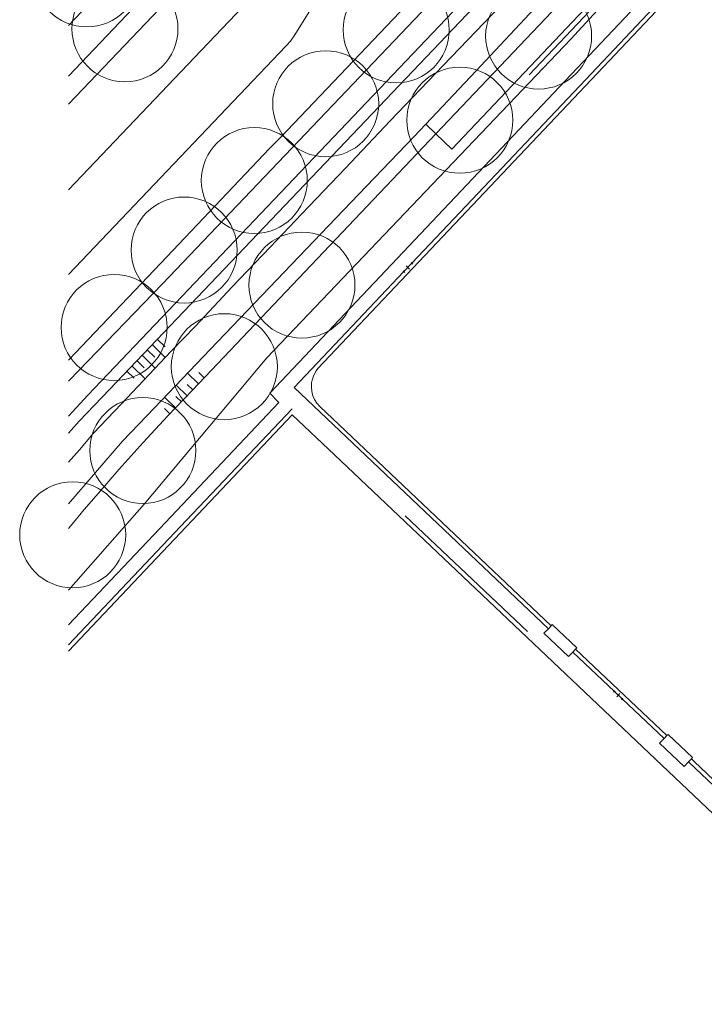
# Model space of a CAD drawing. Header units: metres. Extents: x 134994 to 136506, y 457393 to 459006.
# Tile 3 of 171: x 134994 to 135077, y 457612 to 457731. Entities that reach past the tile are written whole.
import ezdxf

# ---------------------------------------------------------------- set-up
doc = ezdxf.new("R2010")
doc.units = ezdxf.units.M
for name, color, linetype, lineweight in [('B-WE-GR-BOOM-S', 250, 'Continuous', 13), ('B-WE-GW_TALUDLIJNEN', 251, 'Continuous', 5), ('B-WE-KG_BEBOUWING', 251, 'Continuous', 20), ('B-WE-KG_ONDERGROND_REST', 251, 'Continuous', 5)]:
    doc.layers.add(name, color=color, linetype=linetype, lineweight=lineweight)

# ---------------------------------------------------------------- blocks, each defined once
blk = doc.blocks.new('SGR-BOOM_02')
blk.add_circle((0, 0), 6.4)

msp = doc.modelspace()

# ---------------------------------------------------------------- linework, layer by layer
at = {"layer": 'B-WE-GW_TALUDLIJNEN'}
for p, q in [((135044.35, 457717.48), (135122.64, 457800)), ((135010.71, 457692.7), (135011.65, 457691.78)), ((135009.49, 457691.41), (135010.4, 457690.51)), ((135010.1, 457692.05), (135011.68, 457690.5)), ((135008.87, 457690.76), (135010.46, 457689.21)), ((135007.64, 457689.47), (135009.24, 457687.91)), ((135008.26, 457690.12), (135009.15, 457689.24)), ((135007.03, 457688.83), (135007.91, 457687.97)), ((135015.7, 457687.29), (135014.35, 457688.59)), ((135016.39, 457688.02), (135015.72, 457688.66)), ((135014.31, 457685.85), (135012.98, 457687.14)), ((135015.01, 457686.57), (135014.34, 457687.22)), ((135012.92, 457684.41), (135011.6, 457685.69)), ((135013.62, 457685.14), (135012.95, 457685.77)), ((135012.23, 457683.69), (135011.57, 457684.33))]:
    msp.add_line(p, q, dxfattribs=at)
at = {"layer": 'B-WE-GW_TALUDLIJNEN', "flags": 128}
msp.add_lwpolyline([(135044.35, 457717.48), (135014.97, 457686.53), (135011.96, 457683.41), (135009.01, 457680.23), (135006.11, 457677.01), (135003.6, 457674.1), (135001.88, 457672.14), (135000.22, 457670.13), (135000, 457669.85)], dxfattribs=at)
at = {"layer": 'B-WE-KG_BEBOUWING', "flags": 128}
for points in [[(135058.4, 457658.23), (135058.26, 457658.08), (135057.93, 457657.73), (135057.4, 457657.18), (135060.36, 457654.36), (135060.88, 457654.91), (135061.22, 457655.27), (135061.36, 457655.41)], [(135072.38, 457644.97), (135072.24, 457644.83), (135071.9, 457644.47), (135071.36, 457643.9), (135074.33, 457641.1), (135074.86, 457641.66), (135075.2, 457642.02), (135075.34, 457642.18)]]:
    msp.add_lwpolyline(points, close=True, dxfattribs=at)
at = {"layer": 'B-WE-KG_ONDERGROND_REST'}
for p, q in [((135086.63, 457757.37), (135055.61, 457724.61)), ((135030.11, 457689.14), (135074.52, 457736.1)), ((135043.12, 457718.65), (135044.35, 457717.48)), ((135044.35, 457717.48), (135046.29, 457715.64)), ((135040.59, 457700.76), (135040.39, 457700.96)), ((135040.49, 457700.86), (135041.46, 457701.86)), ((135040.49, 457700.86), (135041.46, 457701.86)), ((135041.17, 457701.17), (135040.77, 457701.55)), ((135041.56, 457701.77), (135041.36, 457701.96)), ((135057.93, 457657.73), (135027.23, 457686.84)), ((135014.23, 457670.84), (135026.99, 457684.3)), ((135032.11, 457678.71), (135104.66, 457609.94)), ((135040.66, 457671.35), (135055.41, 457657.38)), ((135014.23, 457670.84), (135000, 457655.8)), ((135065.99, 457650.24), (135065.81, 457650.05)), ((135066.85, 457649.26), (135065.9, 457650.14)), ((135066.85, 457649.26), (135065.9, 457650.14)), ((135066.55, 457649.89), (135066.2, 457649.51)), ((135066.94, 457649.35), (135066.76, 457649.16)), ((135071.9, 457644.47), (135066.85, 457649.26))]:
    msp.add_line(p, q, dxfattribs=at)
at = {"layer": 'B-WE-KG_ONDERGROND_REST', "flags": 128}
for points in [[(135116.12, 457800), (135114.74, 457798.59), (135107.3, 457790.83), (135099.21, 457782.29), (135081.83, 457764.02), (135065.78, 457747.26), (135058.03, 457739.12), (135045.24, 457725.75), (135038.83, 457719.07), (135033.42, 457713.33), (135028.18, 457707.84), (135024.36, 457703.82), (135019.77, 457699.03), (135015.32, 457694.28), (135012.38, 457691.23), (135006.39, 457684.88), (135002.98, 457681.32), (135001.33, 457679.34), (135000, 457677.85)], [(135110.89, 457800), (135012.88, 457697.01), (135002.33, 457685.94), (135000, 457683.41)], [(135112.82, 457800), (135095.16, 457781.45), (135060.29, 457744.75), (135004.93, 457686.62), (135001.3, 457682.79), (135000, 457681.34)], [(135134.28, 457800), (135122.48, 457787.55), (135087.26, 457750.4), (135079.18, 457741.84), (135078.02, 457742.97), (135075.1, 457739.9), (135060.7, 457724.66), (135024.3, 457686.18), (135025.41, 457685.05), (135024.68, 457684.27), (135011.69, 457670.55), (135000, 457658.2)], [(135120.41, 457800), (135111.97, 457791.3), (135104.48, 457783.42), (135097.52, 457776.16), (135088.59, 457766.7), (135082.65, 457760.54), (135075.36, 457752.79), (135063.49, 457740.24), (135056.86, 457733.28), (135049.18, 457725.07), (135043.12, 457718.65)], [(135046.29, 457715.64), (135081.29, 457752.62), (135113.52, 457786.57), (135126.33, 457800)], [(135000, 457730.58), (135036.45, 457768.93)], [(135000, 457721.09), (135009.33, 457730.84), (135025.2, 457747.51), (135040.45, 457763.48), (135043.23, 457766.45)], [(135000, 457724.46), (135021.7, 457747.32), (135039.55, 457765.99)], [(135046.81, 457759.9), (135015.21, 457726.73), (135000, 457710.72)], [(135000, 457687.61), (135000.09, 457687.71), (135011.34, 457699.37), (135058.21, 457748.58), (135060.96, 457751.48), (135059.8, 457752.7), (135059.74, 457752.74), (135059.62, 457752.76), (135059.51, 457752.7)], [(135059.51, 457752.7), (135041.59, 457733.9), (135025.59, 457717.07), (135024.26, 457715.74), (135011.14, 457701.88), (135000, 457690.18)], [(135076.56, 457745.12), (135070.65, 457739.88), (135060.65, 457728.93)], [(135000, 457700.51), (135026.25, 457728.08), (135026.79, 457728.67), (135027.26, 457729.32), (135034.32, 457740.67)], [(135041.46, 457701.86), (135062.45, 457724.05), (135076.7, 457739.2), (135086.08, 457730.29), (135100.57, 457716.54)], [(135060.65, 457728.93), (135023.96, 457690.46), (135009.14, 457672.76)], [(135000, 457672.82), (135006.52, 457680.39), (135010.37, 457684.4), (135017.08, 457691.46), (135034.1, 457709.19), (135041.68, 457717.13), (135043.12, 457718.65)], [(135027.23, 457686.84), (135040.49, 457700.86)], [(135030.33, 457684.56), (135029.99, 457684.96), (135029.71, 457685.4), (135029.51, 457685.87), (135029.38, 457686.38), (135029.32, 457686.89), (135029.35, 457687.41), (135029.46, 457687.92), (135029.64, 457688.41), (135029.9, 457688.86), (135030.11, 457689.14)], [(135058.26, 457658.08), (135030.33, 457684.56)], [(135032.11, 457678.71), (135027.02, 457683.56), (135000, 457655.02)], [(135009.14, 457672.76), (135000, 457662.39)], [(135065.9, 457650.14), (135060.88, 457654.91)], [(135072.24, 457644.83), (135061.22, 457655.27)], [(135119.72, 457627.42), (135105.61, 457612.52), (135074.86, 457641.66)], [(135103.04, 457615.62), (135075.54, 457641.69), (135075.2, 457642.02)]]:
    msp.add_lwpolyline(points, dxfattribs=at)

# ---------------------------------------------------------------- block references
at = {"layer": 'B-WE-GR-BOOM-S'}
for p in [(135002.21, 457736.81), (135006.81, 457730.18), (135039.56, 457730.05), (135056.76, 457729.3), (135031.05, 457721.13), (135047.24, 457719.14), (135022.43, 457711.85), (135013.95, 457703.46), (135028.18, 457699.23), (135005.5, 457694.11), (135018.81, 457689.37), (135008.97, 457679.25), (135000.5, 457669.07)]:
    msp.add_blockref('SGR-BOOM_02', p, dxfattribs=at)

doc.saveas('drawing.dxf')
